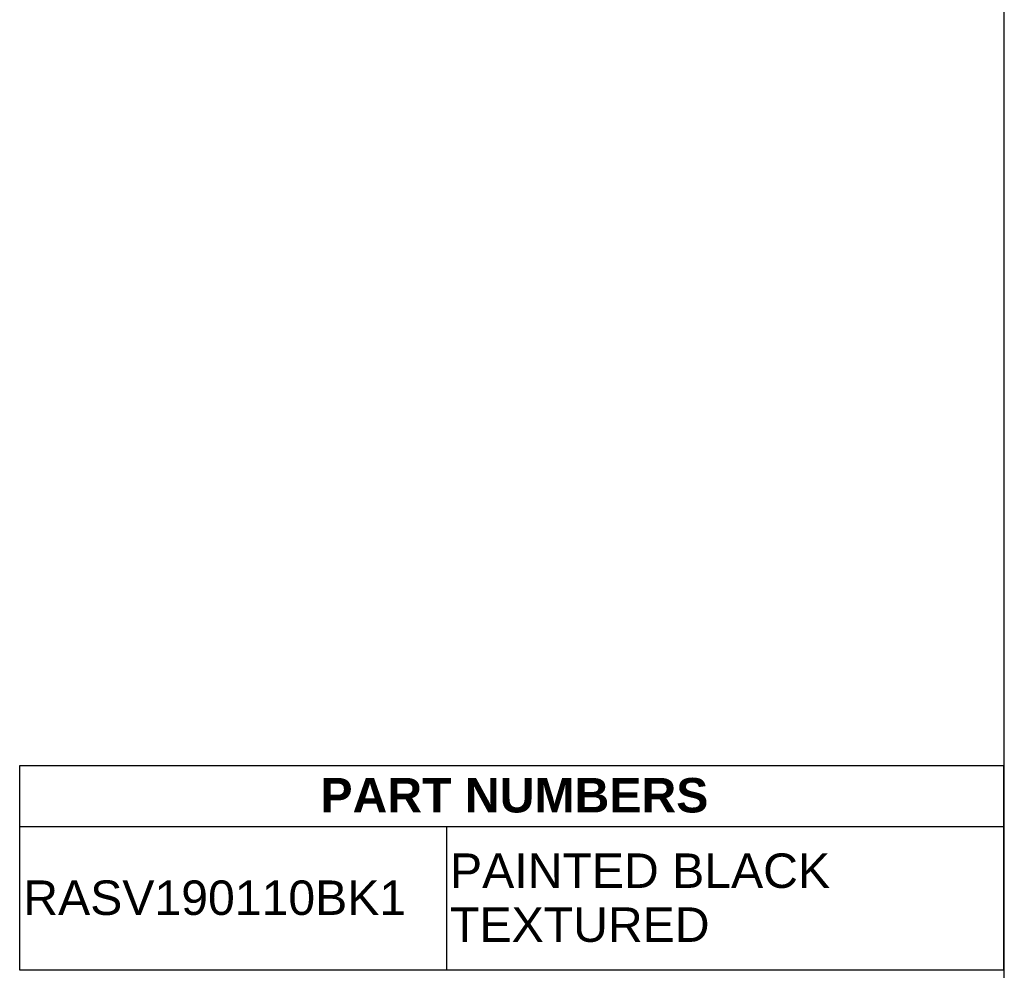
# Model space of a CAD drawing. Header units: inches. Extents: x 0 to 80.9, y 0 to 59.8.
# Tile 13 of 14: x 62.9 to 80, y 13.2 to 29.8. Entities that reach past the tile are written whole.
import ezdxf
from ezdxf.enums import TextEntityAlignment as Align

# ---------------------------------------------------------------- set-up
doc = ezdxf.new("R2010")
doc.units = ezdxf.units.IN
doc.header["$MEASUREMENT"] = 0
doc.layers.add('Default', color=7, linetype='Continuous')
doc.styles.add('SEACAD_Arial', font='arial.ttf')
doc.styles.add('SEACAD_ArialB', font='arialbd.ttf')

# ---------------------------------------------------------------- blocks, each defined once
blk = doc.blocks.new('SE')
at = {"color": 7, "linetype": 'Continuous'}
for p, q in [((62.864, 15.748), (79.986, 15.748)), ((70.291, 15.748), (70.291, 13.248))]:
    blk.add_line(p, q, dxfattribs=at)
blk.add_lwpolyline([(62.864, 13.248), (62.864, 16.814), (79.986, 16.814), (79.986, 13.248), (62.864, 13.248)], dxfattribs=at)
for s, style, p in [('PART NUMBERS', 'SEACAD_ArialB', (68.098, 16.594)), ('PAINTED BLACK', 'SEACAD_Arial', (70.354, 15.281)), ('RASV190110BK1', 'SEACAD_Arial', (62.927, 14.811)), ('TEXTURED', 'SEACAD_Arial', (70.354, 14.342))]:
    blk.add_text(s, height=0.6, dxfattribs=dict(at, style=style)).set_placement(p, align=Align.TOP_LEFT)

msp = doc.modelspace()

# ---------------------------------------------------------------- linework, layer by layer
at = {"layer": 'Default', "color": 7, "linetype": 'Continuous'}
msp.add_line((80, 0), (80, 59.783), dxfattribs=at)

# ---------------------------------------------------------------- block references
msp.add_blockref('SE', (0, 0))

doc.saveas('drawing.dxf')
